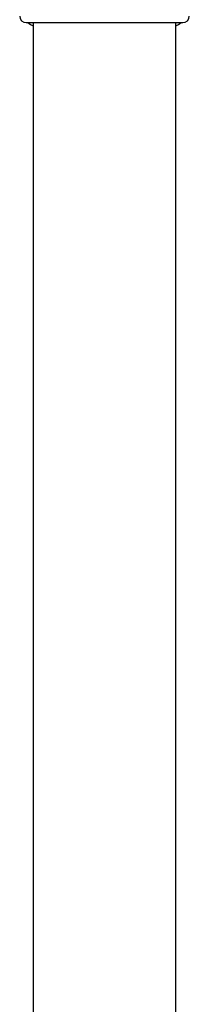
# Model space of a CAD drawing. Header units: millimetres. Extents: x 8 to 1762, y 12 to 2754.
# Tile 23 of 38: x 882 to 908, y 2422 to 2573. Entities that reach past the tile are written whole.
import ezdxf

# ---------------------------------------------------------------- set-up
doc = ezdxf.new("R2010")
doc.units = ezdxf.units.MM

msp = doc.modelspace()

# ---------------------------------------------------------------- linework, layer by layer
at = {"color": 7, "linetype": 'Continuous', "lineweight": 30}
for p, q in [((884.47, 2572.56), (884.47, 1577.73)), ((906.37, 1577.73), (906.37, 2572.56))]:
    msp.add_line(p, q, dxfattribs=at)
for centre, radius, start, end in [((883.42, 2573.56), 1, 180, 270), ((907.42, 2573.56), 1, 270, 0), ((895.42, 2590.06), 21.08, 236.1282, 238.7051), ((895.42, 2590.06), 21.08, 301.2949, 303.8583)]:
    msp.add_arc(centre, radius, start, end, dxfattribs=at)
for points, knots in [([(883.42, 2572.56), (883.42, 2572.56), (883.43, 2572.56), (883.48, 2572.56), (883.56, 2572.56), (883.68, 2572.56), (883.83, 2572.56), (884.03, 2572.56), (884.25, 2572.56), (884.49, 2572.56), (884.76, 2572.56), (885.05, 2572.56), (885.37, 2572.56), (885.72, 2572.56), (886.1, 2572.56), (886.5, 2572.56), (886.93, 2572.56), (887.38, 2572.56), (887.85, 2572.56), (888.34, 2572.56), (888.84, 2572.56), (889.36, 2572.56), (889.9, 2572.56), (890.44, 2572.56), (891.02, 2572.56), (891.62, 2572.56), (892.26, 2572.56), (892.9, 2572.56), (893.54, 2572.56), (894.16, 2572.56), (894.79, 2572.56), (895.21, 2572.56), (895.42, 2572.56)], [0, 0, 0, 0, 0.033323, 0.066568, 0.099827, 0.134172, 0.169441, 0.204673, 0.239978, 0.27219, 0.304313, 0.336428, 0.368619, 0.401519, 0.434324, 0.467122, 0.5, 0.5329, 0.565705, 0.598502, 0.631381, 0.663593, 0.695715, 0.727831, 0.760022, 0.79535, 0.830587, 0.865842, 0.900183, 0.933453, 0.966694, 1, 1, 1, 1]), ([(895.42, 2572.56), (895.63, 2572.56), (896.05, 2572.56), (896.67, 2572.56), (897.3, 2572.56), (897.94, 2572.56), (898.58, 2572.56), (899.21, 2572.56), (899.82, 2572.56), (900.4, 2572.56), (900.94, 2572.56), (901.47, 2572.56), (901.99, 2572.56), (902.5, 2572.56), (902.99, 2572.56), (903.46, 2572.56), (903.91, 2572.56), (904.33, 2572.56), (904.74, 2572.56), (905.11, 2572.56), (905.46, 2572.56), (905.79, 2572.56), (906.08, 2572.56), (906.34, 2572.56), (906.59, 2572.56), (906.81, 2572.56), (907, 2572.56), (907.16, 2572.56), (907.28, 2572.56), (907.36, 2572.56), (907.41, 2572.56), (907.41, 2572.56), (907.42, 2572.56)], [0, 0, 0, 0, 0.033317, 0.066561, 0.099824, 0.134172, 0.169441, 0.204673, 0.239978, 0.27219, 0.304313, 0.336428, 0.368619, 0.401519, 0.434324, 0.467122, 0.5, 0.5329, 0.565705, 0.598502, 0.631381, 0.663593, 0.695715, 0.727831, 0.760022, 0.79535, 0.830587, 0.865842, 0.900187, 0.933459, 0.9667, 1, 1, 1, 1])]:
    msp.add_open_spline(points, degree=3, knots=knots, dxfattribs=at)

doc.saveas('drawing.dxf')
